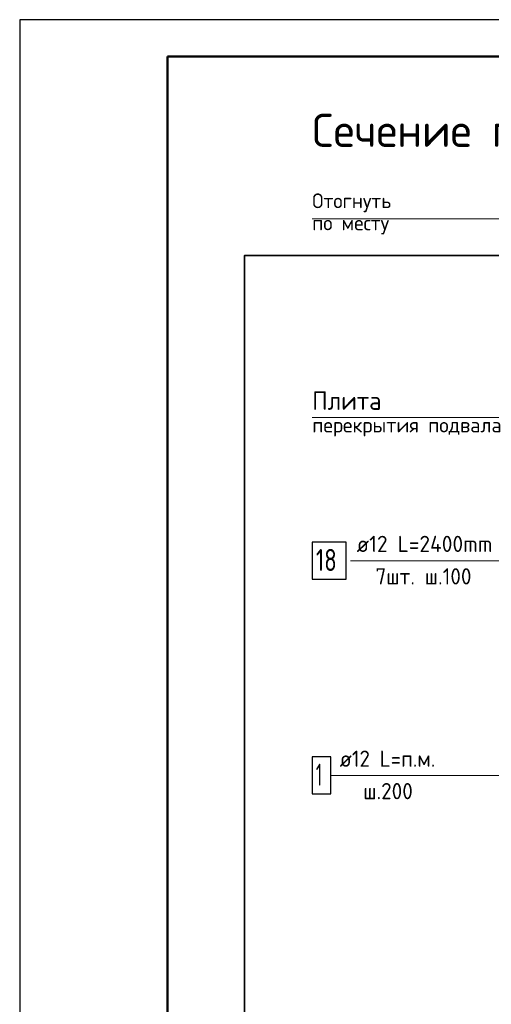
# Model space of a CAD drawing. Header units: millimetres. Extents: x 0 to 42000, y 0 to 29700.
# Tile 7 of 20: x 0 to 6388, y 16351 to 29700. Entities that reach past the tile are written whole.
import ezdxf

# ---------------------------------------------------------------- set-up
doc = ezdxf.new("R2010")
doc.units = ezdxf.units.MM
for name, color, linetype, lineweight in [('Standard', 7, 'Continuous', 25), ('Заголовок чертежа', 7, 'Continuous', 25), ('Позиционная метка диаметр_ шаг', 7, 'Continuous', 13), ('Позиционная метка линия выноска', 7, 'Continuous', 13), ('Примечания', 7, 'Continuous', 13), ('Стена фоновая арматура Х1', 7, 'Continuous', 35)]:
    doc.layers.add(name, color=color, linetype=linetype, lineweight=lineweight)
doc.layers.add('Стена ДОП арматура У', color=7, linetype='Continuous', lineweight=35, true_color=0x5a2814)
doc.styles.add('ISOCPEUR', font='txt')

msp = doc.modelspace()

# ---------------------------------------------------------------- linework, layer by layer
at = {"layer": 'Standard', "color": 7, "linetype": 'Continuous', "lineweight": 25, "transparency": 33554687}
msp.add_line((2000, 29200), (2000, 1058), dxfattribs=at)
msp.add_lwpolyline([(0, 0), (42000, 0), (42000, 29700), (0, 29700), (0, 0)], close=True, dxfattribs=at)
at = {"layer": 'Standard', "color": 7, "linetype": 'Continuous', "lineweight": 50, "transparency": 33554687}
msp.add_lwpolyline([(2000, 29200), (41500, 29200), (41500, 500), (2000, 500), (2000, 29200)], close=True, dxfattribs=at)
at = {"layer": 'Standard', "color": 7, "linetype": 'Continuous', "lineweight": 13, "transparency": 33554687}
msp.add_lwpolyline([(16687, 29200), (2000, 29200), (2000, 6037), (16687, 6037), (16687, 29200)], dxfattribs=at)
at = {"layer": 'Standard', "color": 254, "linetype": 'Continuous', "lineweight": 35, "true_color": 0xc4c4ff, "transparency": 33554687}
msp.add_lwpolyline([(3044, 8803), (11157, 8803), (11157, 26503), (3044, 26503), (3044, 8803)], dxfattribs=at)
at = {"layer": 'Позиционная метка линия выноска', "color": 7, "linetype": 'Continuous', "lineweight": 13, "transparency": 33554687}
msp.add_line((4212, 19454), (7907, 19454), dxfattribs=at)
for points in [[(8721, 25003), (8721, 24305), (3962, 24305)], [(4482, 22365), (6905, 22365), (7217, 22053)]]:
    msp.add_lwpolyline(points, dxfattribs=at)
at = {"layer": 'Примечания', "color": 7, "linetype": 'Continuous', "lineweight": 13, "transparency": 33554687}
msp.add_line((3962, 27000), (7127, 27000), dxfattribs=at)
at = {"layer": 'Стена ДОП арматура У', "color": 7, "linetype": 'Continuous', "lineweight": 25, "transparency": 33554687}
msp.add_lwpolyline([(3962, 22115), (4422, 22115), (4422, 22615), (3962, 22615), (3962, 22115)], dxfattribs=at)
at = {"layer": 'Стена фоновая арматура Х1', "color": 7, "linetype": 'Continuous', "lineweight": 25, "transparency": 33554687}
msp.add_lwpolyline([(3962, 19204), (4212, 19204), (4212, 19704), (3962, 19704), (3962, 19204)], dxfattribs=at)

# ---------------------------------------------------------------- texts
at = {"layer": 'Заголовок чертежа', "color": 7, "linetype": 'Continuous', "lineweight": 50, "transparency": 33554687, "insert": (3962, 27975), "char_height": 450, "width": 6242.24, "attachment_point": 7, "style": 'ISOCPEUR'}
msp.add_mtext('\\W0.96;Сечение по стене 1-1', dxfattribs=at)
at = {"layer": 'Позиционная метка диаметр_ шаг', "color": 7, "linetype": 'Continuous', "lineweight": 18, "transparency": 33554687, "char_height": 200, "attachment_point": 7, "style": 'ISOCPEUR'}
for s, insert, width in [('\\W0.97;Отогнуть', (3962, 27090), 1316.06), ('\\W0.97;по месту', (3962, 26790), 1236.08)]:
    msp.add_mtext(s, dxfattribs=dict(at, insert=insert, width=width))
at = {"layer": 'Позиционная метка диаметр_ шаг', "color": 7, "linetype": 'Continuous', "lineweight": 25, "transparency": 33554687, "attachment_point": 7, "style": 'ISOCPEUR'}
for s, insert, char_height, width in [('\\W0.95;Плита', (3962, 24410), 250, 1093.33), ('\\W0.98;перекрытия подвала', (3962, 24050), 200, 2696.75)]:
    msp.add_mtext(s, dxfattribs=dict(at, insert=insert, char_height=char_height, width=width))
at = {"layer": 'Стена ДОП арматура У', "color": 7, "linetype": 'Continuous', "lineweight": 13, "transparency": 33554687, "attachment_point": 7, "style": 'ISOCPEUR'}
for s, insert, char_height, width in [('\\W0.96;ø12 L=2400mm ', (4565, 22483), 220, 2172.62), ('\\W0.75;18', (4012, 22225), 300, 472.29), ('\\W0.95;7шт. ш.100 ', (4818, 22043), 220, 1665.53)]:
    msp.add_mtext(s, dxfattribs=dict(at, insert=insert, char_height=char_height, width=width))
at = {"layer": 'Стена фоновая арматура Х1', "color": 7, "linetype": 'Continuous', "lineweight": 13, "transparency": 33554687, "attachment_point": 7, "style": 'ISOCPEUR'}
for s, insert, char_height, width in [('\\W0.94;ø12 L=п.м. ', (4334, 19571), 220, 1599.15), ('\\W0.56;1', (4012, 19314), 300, 233.34), ('\\W0.95;ш.200 ', (4653, 19131), 220, 962.14)]:
    msp.add_mtext(s, dxfattribs=dict(at, insert=insert, char_height=char_height, width=width))

doc.saveas('drawing.dxf')
